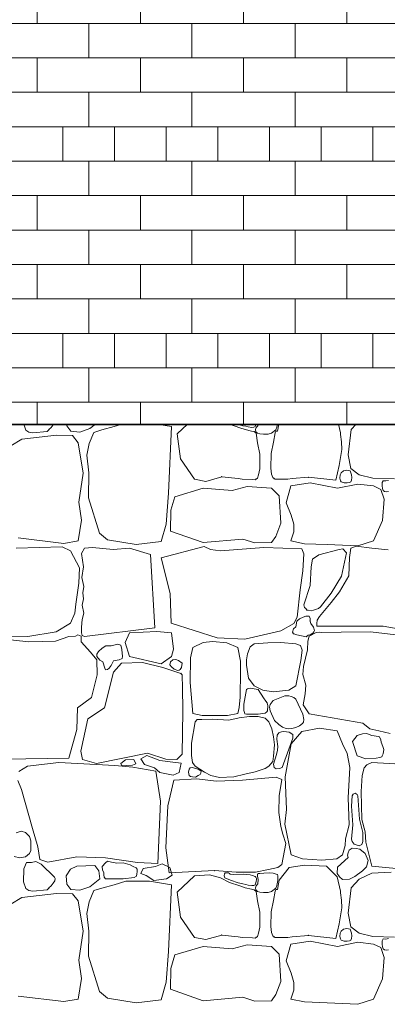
# Model space of a CAD drawing. Header units: millimetres. Extents: x 67877 to 166263, y -957 to 33454.
# Tile 21 of 98: x 75494 to 76210, y 2632 to 4547. Entities that reach past the tile are written whole.
import ezdxf

# ---------------------------------------------------------------- set-up
doc = ezdxf.new("R2010")
doc.units = ezdxf.units.MM
doc.linetypes.add('Wipeout_Contour', pattern=[1000, 0, -1000])
for name, color, linetype, lineweight in [('0_Nr_pióra__102', 9, 'Continuous', 5), ('0_Nr_pióra__2', 8, 'Continuous', 5), ('_elementy3d_Nr_pióra__102', 9, 'Continuous', 5), ('_elementy3d_Nr_pióra__2', 8, 'Continuous', 5)]:
    doc.layers.add(name, color=color, linetype=linetype, lineweight=lineweight)
doc.layers.add('_elementy3d', color=7, linetype='Continuous')

# ---------------------------------------------------------------- blocks, each defined once
blk = doc.blocks.new('*X24', base_point=(739731.4, 4226.7))
at = {"layer": '_elementy3d_Nr_pióra__102', "linetype": 'Continuous'}
for p, q in [((763764, 898), (763768.2, 886.3)), ((763768.2, 886.3), (763773.9, 882.1)), ((763773.9, 882.1), (763781.7, 880.8)), ((763781.7, 880.8), (763809.5, 883.4)), ((763809.5, 883.4), (763813.3, 887.6)), ((763813.2, 887.4), (763817.4, 891.2)), ((763817.4, 891.2), (763821.6, 896.7)), ((763821.6, 896.7), (763822.4, 898)), ((763847.7, 898), (763848.1, 894.4)), ((763848.1, 894.4), (763856, 884.2)), ((763856, 884.2), (763873.1, 882.5)), ((763873.1, 882.5), (763892.7, 889.2)), ((763900.6, 881.8), (763891.5, 860.3)), ((763892.7, 889.2), (763903.7, 898)), ((763916, 886.5), (763900.6, 881.8)), ((763940, 893.4), (763916, 886.5)), ((763955, 898), (763940, 893.4)), ((764051.4, 893.3), (764023.1, 898)), ((764045.8, 763.7), (764051.4, 893.3)), ((764082.7, 898), (764063, 879.2)), ((764164.4, 897.8), (764164, 898)), ((764184.4, 890.9), (764164.4, 897.8)), ((764179.2, 898), (764181.4, 897.2)), ((764181.4, 897.2), (764190.5, 894.8)), ((764195.4, 887.6), (764184.4, 890.9)), ((764190.5, 894.8), (764196.2, 893.8)), ((764207.2, 884.4), (764195.4, 887.6)), ((764196.2, 893.8), (764200.8, 892.3)), ((764200.8, 892.3), (764208.3, 891.6)), ((764212.3, 883.4), (764207.2, 884.4)), ((764208.3, 891.6), (764211.7, 891.9)), ((764211.7, 891.9), (764214.3, 893.2)), ((764216.3, 880.2), (764212.3, 883.4)), ((764214.3, 893.2), (764215.5, 894.8)), ((764216.8, 891.4), (764215.2, 887.4)), ((764215.2, 887.4), (764216, 883.2)), ((764215.5, 894.8), (764216.1, 897)), ((764216, 883.2), (764219.4, 880.2)), ((764216.1, 897), (764216.2, 898)), ((764219.6, 894.8), (764216.8, 891.4)), ((764219.9, 898), (764219.6, 894.8)), ((764246.2, 880.2), (764254.6, 886.7)), ((764250.1, 862.8), (764253.7, 881.1)), ((764253.7, 881.1), (764254.8, 884)), ((764254.6, 886.7), (764257, 891.7)), ((764254.8, 884), (764257.8, 884.3)), ((764257, 891.7), (764258, 898)), ((764257.8, 884.3), (764260.7, 898)), ((764377, 898), (764380.9, 881.1)), ((764380.9, 881.1), (764380.4, 877.4)), ((764401.6, 887.2), (764395.7, 837.9)), ((764411.1, 898), (764401.6, 887.2)), ((763760.4, 868.6), (763717.1, 842.4)), ((763827.8, 876.1), (763760.4, 868.6)), ((763858.8, 875.6), (763827.8, 876.1)), ((763870.1, 861.8), (763858.8, 875.6)), ((764063, 879.2), (764068.9, 830.1)), ((764219.4, 861.8), (764216.3, 880.2)), ((764219.4, 880.2), (764223.8, 878.9)), ((764223.8, 878.9), (764230.8, 878.2)), ((764230.8, 878.2), (764240.1, 878.3)), ((764240.1, 878.3), (764246.2, 880.2)), ((764245.6, 840.8), (764250.1, 862.8)), ((764380.4, 877.4), (764382.8, 863.3)), ((764382.8, 863.3), (764383, 848.4)), ((763879.8, 802.7), (763870.1, 861.8)), ((763891.5, 860.3), (763887, 837.7)), ((764223.4, 839.7), (764219.4, 861.8)), ((764383, 848.4), (764378.4, 817.5)), ((763887, 837.7), (763890.9, 802.9)), ((764068.9, 830.1), (764096.3, 790.9)), ((764223.4, 810.8), (764223.4, 839.7)), ((764244.8, 812), (764245.6, 840.8)), ((764395.7, 837.9), (764400.9, 811.4)), ((764221.3, 799.2), (764223.4, 810.8)), ((764246.5, 800.3), (764244.8, 812)), ((764378.4, 817.5), (764371.3, 788.6)), ((764386.2, 806.8), (764382.3, 803.2)), ((764392.9, 808.3), (764386.2, 806.8)), ((764399.5, 806.8), (764392.9, 808.3)), ((764400.9, 803.2), (764399.5, 806.8)), ((764400.9, 811.4), (764416.7, 799.3)), ((763871.1, 746.3), (763879.8, 802.7)), ((763890.9, 802.9), (763890, 754.4)), ((764096.3, 790.9), (764118.5, 786.6)), ((764118.5, 786.6), (764149.4, 795.5)), ((764149.4, 795.5), (764181.3, 791.9)), ((764181.3, 791.9), (764189.3, 790.5)), ((764189.3, 790.5), (764209.2, 790.1)), ((764209.2, 790.1), (764214.3, 789.5)), ((764214.3, 789.5), (764216.3, 790.9)), ((764216.3, 790.9), (764218.8, 792.9)), ((764218.8, 792.9), (764221.3, 799.2)), ((764248.8, 793.9), (764246.5, 800.3)), ((764251.3, 791.8), (764248.8, 793.9)), ((764253.3, 790.5), (764251.3, 791.8)), ((764258.4, 790.9), (764253.3, 790.5)), ((764278.3, 790.7), (764258.4, 790.9)), ((764286.3, 792), (764278.3, 790.7)), ((764318.3, 794.6), (764286.3, 792)), ((764371.3, 788.6), (764318.3, 794.6)), ((764380, 799.1), (764379.5, 792.8)), ((764379.5, 792.8), (764380.4, 787.9)), ((764382.3, 803.2), (764380, 799.1)), ((764380.4, 787.9), (764382.3, 785.7)), ((764382.3, 785.7), (764387.6, 783.8)), ((764397.9, 784.2), (764400.9, 785.7)), ((764402.4, 799.4), (764400.9, 803.2)), ((764400.9, 785.7), (764401.8, 789)), ((764401.8, 789), (764402.6, 794.1)), ((764402.6, 794.1), (764402.4, 799.4)), ((764416.7, 799.3), (764443.7, 792.8)), ((764443.7, 792.8), (764485.6, 791.6)), ((764463.8, 787.9), (764461.5, 784.4)), ((764469.2, 787.4), (764463.8, 787.9)), ((764474.2, 788.5), (764469.2, 787.4)), ((764113.5, 773.3), (764058, 756.7)), ((764169.5, 768.6), (764113.5, 773.3)), ((764199, 776.7), (764169.5, 768.6)), ((764246.6, 773.3), (764199, 776.7)), ((764261.4, 758.4), (764246.6, 773.3)), ((764274.8, 745), (764284, 777.7)), ((764284, 777.7), (764321.4, 783.7)), ((764321.4, 783.7), (764374.9, 773.3)), ((764374.9, 773.3), (764414.2, 781.4)), ((764387.6, 783.8), (764393.9, 783.8)), ((764393.9, 783.8), (764397.9, 784.2)), ((764414.2, 781.4), (764444.7, 777.7)), ((764444.7, 777.7), (764459.3, 771)), ((764459.3, 771), (764465.8, 752)), ((764461.5, 784.4), (764461.8, 777.8)), ((764461.8, 777.8), (764462.3, 772.5)), ((764462.3, 772.5), (764463.8, 768.8)), ((764463.8, 768.8), (764466.5, 766.9)), ((764466.5, 766.9), (764470.6, 766.1)), ((764470.6, 766.1), (764474.4, 766.6)), ((763890, 754.4), (763911.5, 685.8)), ((764041.1, 703.5), (764045.8, 763.7)), ((764058, 756.7), (764050.5, 730.2)), ((764264.6, 705.2), (764261.4, 758.4)), ((764465.8, 752), (764462.5, 710.4)), ((763876.3, 710.9), (763871.1, 746.3)), ((764050.5, 730.2), (764050, 689.9)), ((764284.7, 721), (764274.8, 745)), ((763870.1, 671), (763876.3, 710.9)), ((764289.9, 703.4), (764284.7, 721)), ((764462.5, 710.4), (764444.7, 671)), ((764031.7, 669.4), (764041.1, 703.5)), ((764050, 689.9), (764113.5, 667.8)), ((764254.5, 679.6), (764264.6, 705.2)), ((764290.1, 688.1), (764289.9, 703.4)), ((763753.2, 676.7), (763841.9, 666)), ((763841.9, 666), (763870.1, 671)), ((763911.5, 685.8), (763926.9, 673)), ((763926.9, 673), (763982.8, 663.5)), ((764113.5, 667.8), (764190.6, 674.4)), ((764190.6, 674.4), (764213.6, 667)), ((764246.6, 667.8), (764254.5, 679.6)), ((764284, 671), (764290.1, 688.1)), ((764310.5, 665.3), (764284, 671)), ((764444.7, 671), (764414.7, 661.1)), ((763838.7, 659.1), (763749, 656.9)), ((763855.3, 651.2), (763838.7, 659.1)), ((763882.3, 656.6), (763876.3, 646.1)), ((763897.9, 658.2), (763882.3, 656.6)), ((763938.3, 653.9), (763897.9, 658.2)), ((763970, 656.4), (763938.3, 653.9)), ((764010.5, 644.2), (763970, 656.4)), ((763982.8, 663.5), (764031.7, 669.4)), ((764031.4, 638), (764115.3, 659.8)), ((764115.3, 659.8), (764127.4, 654.1)), ((764127.4, 654.1), (764147.4, 651.2)), ((764147.4, 651.2), (764231.4, 657.8)), ((764213.6, 667), (764246.6, 667.8)), ((764231.4, 657.8), (764305.5, 655.6)), ((764305.5, 655.6), (764309.4, 645.7)), ((764354.8, 663.5), (764310.5, 665.3)), ((764378.1, 654.1), (764338.4, 643.4)), ((764414.7, 661.1), (764354.8, 663.5)), ((764385.5, 655.1), (764378.1, 654.1)), ((764392.5, 647.7), (764385.5, 655.1)), ((764400.9, 656.4), (764398.1, 638.3)), ((764411.3, 660.3), (764400.9, 656.4)), ((764441.5, 656.4), (764411.3, 660.3)), ((764473.2, 653.4), (764441.5, 656.4)), ((763872.4, 618.5), (763855.3, 651.2)), ((763876.3, 646.1), (763880.3, 620.1)), ((764019.1, 501.6), (764010.5, 644.2)), ((764049, 568.5), (764031.4, 638)), ((764309.4, 645.7), (764307.2, 612.3)), ((764326.1, 635.1), (764323.6, 620)), ((764338.4, 643.4), (764326.1, 635.1)), ((764382.8, 602.1), (764392.5, 647.7)), ((764398.1, 638.3), (764396.6, 603.1)), ((763871.6, 588.7), (763872.4, 618.5)), ((763880.3, 620.1), (763877, 599.5)), ((764323.6, 620), (764321.6, 584)), ((763877, 599.5), (763881, 582)), ((764307.2, 612.3), (764302.2, 575.6)), ((764362.7, 569.2), (764382.8, 602.1)), ((764396.6, 603.1), (764378.6, 571.4)), ((763865.2, 547.4), (763871.6, 588.7)), ((763881, 582), (763879.1, 569.9)), ((764302.2, 575.6), (764296.6, 522.6)), ((764321.6, 584), (764309.6, 546.6)), ((763880.2, 558), (763878, 545.6)), ((763879.1, 569.9), (763880.2, 558)), ((764051.3, 510.5), (764049, 568.5)), ((764341.7, 542.2), (764362.7, 569.2)), ((764378.6, 571.4), (764362.7, 550.6)), ((763863.2, 530), (763865.2, 547.4)), ((763878, 545.6), (763881.3, 530.4)), ((764309.6, 546.6), (764310.9, 541.3)), ((764310.9, 541.3), (764312.9, 539.2)), ((764312.9, 539.2), (764315.2, 536.2)), ((764328, 536), (764337.8, 539.4)), ((764337.8, 539.4), (764341.7, 542.2)), ((764362.7, 550.6), (764339.7, 523.9)), ((763855.3, 510.7), (763863.2, 530)), ((763877.9, 518), (763876.8, 502.9)), ((763881.3, 530.4), (763877.9, 518)), ((764296.6, 522.6), (764289.9, 510.2)), ((764300.7, 519.1), (764296, 514.7)), ((764307.8, 522.2), (764300.7, 519.1)), ((764313, 524.5), (764307.8, 522.2)), ((764319.6, 524.4), (764313, 524.5)), ((764315.2, 536.2), (764318, 535.7)), ((764318, 535.7), (764323.5, 534.6)), ((764321.7, 519.5), (764319.6, 524.4)), ((764321.4, 514.7), (764321.7, 519.5)), ((764323.5, 534.6), (764328, 536)), ((764339.7, 523.9), (764335.2, 516.3)), ((763827.5, 493.6), (763855.3, 510.7)), ((763876.8, 502.9), (763876.3, 492.2)), ((763882.3, 484.5), (764019.1, 501.6)), ((764140.3, 482.5), (764051.3, 510.5)), ((764289.9, 510.2), (764264.3, 496.1)), ((764288.9, 500), (764287.4, 493.4)), ((764293.6, 503.9), (764288.9, 500)), ((764296, 514.7), (764293.6, 503.9)), ((764323.1, 509.8), (764321.4, 514.7)), ((764328.3, 502.8), (764323.1, 509.8)), ((764329.8, 496.6), (764328.3, 502.8)), ((764334.7, 510), (764334.6, 505.2)), ((764334.6, 505.2), (764337.2, 504.8)), ((764335.2, 516.3), (764334.7, 510)), ((764337.2, 504.8), (764464, 505)), ((764464, 505), (764499.9, 498.1)), ((763773.8, 474.1), (763710.9, 481.3)), ((763720.1, 485.5), (763772.1, 485)), ((763772.1, 485), (763827.5, 493.6)), ((763852.1, 484.7), (763826.1, 475.8)), ((763865.1, 485.6), (763852.1, 484.7)), ((763869.6, 487.9), (763865.1, 485.6)), ((763875.9, 485.2), (763869.6, 487.9)), ((763875.6, 474.1), (763875.9, 485.2)), ((763876.3, 492.2), (763878, 486.6)), ((763878, 486.6), (763882.3, 484.5)), ((763970, 492.2), (763961.4, 473.2)), ((764023.3, 494.2), (763970, 492.2)), ((764051.7, 492.2), (764023.3, 494.2)), ((764055.7, 460), (764051.7, 492.2)), ((764194.5, 479.9), (764140.3, 482.5)), ((764264.3, 496.1), (764194.5, 479.9)), ((764287.4, 493.4), (764289.4, 490.2)), ((764289.4, 490.2), (764290.7, 489.8)), ((764290.7, 489.8), (764293.4, 488.5)), ((764293.4, 488.5), (764296, 488.2)), ((764296, 488.2), (764313.8, 484.2)), ((764313.8, 484.2), (764317.8, 487.1)), ((764319.9, 485.7), (764317, 475.8)), ((764317.8, 487.1), (764321.4, 488.2)), ((764333.5, 492.6), (764319.9, 485.7)), ((764321.4, 488.2), (764326.9, 491.2)), ((764326.9, 491.2), (764328.6, 493.7)), ((764328.6, 493.7), (764329.8, 496.6)), ((764340.4, 493), (764333.5, 492.6)), ((764343.6, 492.4), (764340.4, 493)), ((764382, 493.4), (764343.6, 492.4)), ((764439.3, 493.6), (764382, 493.4)), ((764510.6, 485.7), (764439.3, 493.6)), ((763826.1, 475.8), (763773.8, 474.1)), ((763893.9, 454.5), (763875.6, 474.1)), ((763916.5, 462.2), (763909.8, 455.5)), ((763923.8, 466.8), (763916.5, 462.2)), ((763928.4, 466.9), (763923.8, 466.8)), ((763934.1, 466.4), (763928.4, 466.9)), ((763947.5, 469.9), (763934.1, 466.4)), ((763953.1, 468), (763947.5, 469.9)), ((763955.3, 459.6), (763953.1, 468)), ((763961.4, 473.2), (763970, 446.2)), ((764051.7, 446.2), (764055.7, 460)), ((764093, 463.7), (764088.7, 443.5)), ((764113.4, 473.2), (764093, 463.7)), ((764131.6, 475.3), (764113.4, 473.2)), ((764159.4, 472.6), (764131.6, 475.3)), ((764180.8, 463.7), (764159.4, 472.6)), ((764186, 436.9), (764180.8, 463.7)), ((764205.1, 464.9), (764199.5, 451.3)), ((764212.5, 470.8), (764205.1, 464.9)), ((764239.5, 472.6), (764212.5, 470.8)), ((764264.7, 473.4), (764239.5, 472.6)), ((764294, 470.8), (764264.7, 473.4)), ((764302.7, 467.6), (764294, 470.8)), ((764305.8, 458.3), (764302.7, 467.6)), ((764317, 475.8), (764316.7, 458.6)), ((763906.3, 439.4), (763893.9, 454.5)), ((763909.8, 455.5), (763906.3, 450.4)), ((763906.3, 450.4), (763906.3, 446.2)), ((763906.3, 446.2), (763912.2, 438.6)), ((763949.7, 439.3), (763955.9, 441.9)), ((763956.2, 446), (763955.3, 459.6)), ((763955.9, 441.9), (763956.2, 446)), ((763970, 446.2), (764031.9, 431.5)), ((764031.9, 431.5), (764051.7, 446.2)), ((764088.7, 443.5), (764087.8, 395)), ((764199.5, 451.3), (764197.4, 439.3)), ((764303.4, 437.8), (764305.8, 458.3)), ((764316.7, 458.6), (764308.5, 426.5)), ((763907.3, 410.4), (763906.3, 439.4)), ((763912.2, 438.6), (763918.2, 435.6)), ((763918.2, 435.6), (763921.9, 423.3)), ((763921.9, 423.3), (763923.3, 420)), ((763927.2, 420.5), (763930.6, 423.2)), ((763930.6, 423.2), (763934.1, 428.2)), ((763934.1, 428.2), (763939.1, 437.5)), ((763954.4, 433), (763938.5, 415.1)), ((763939.1, 437.5), (763949.7, 439.3)), ((763995.5, 434.4), (763954.4, 433)), ((764035.1, 424.3), (763995.5, 434.4)), ((764061.9, 415.1), (764035.1, 424.3)), ((764048.6, 429.4), (764049.6, 435.3)), ((764051.7, 425.7), (764048.6, 429.4)), ((764049.6, 435.3), (764054, 439.3)), ((764057.2, 421), (764051.7, 425.7)), ((764054, 439.3), (764060, 440)), ((764060, 440), (764065.5, 438.1)), ((764065.5, 438.1), (764072.2, 433)), ((764071, 424.4), (764068.5, 420.7)), ((764072.2, 433), (764071, 424.4)), ((764185.8, 417.1), (764186, 436.9)), ((764197.4, 439.3), (764197.7, 429.1)), ((764197.7, 429.1), (764201.7, 403.9)), ((764294, 388.8), (764303.4, 437.8)), ((764308.5, 426.5), (764307.5, 410.9)), ((763896.2, 366.1), (763907.3, 410.4)), ((763938.5, 415.1), (763921.2, 346.3)), ((763923.3, 420), (763927.2, 420.5)), ((764063.9, 418.6), (764057.2, 421)), ((764069.9, 412.9), (764061.9, 415.1)), ((764066.9, 419), (764063.9, 418.6)), ((764068.5, 420.7), (764066.9, 419)), ((764072.4, 409.9), (764069.9, 412.9)), ((764072.5, 407.4), (764072.4, 409.9)), ((764072.8, 387.1), (764072.5, 407.4)), ((764185.1, 366.9), (764185.8, 417.1)), ((764201.7, 403.9), (764212.5, 388.8)), ((764307.5, 410.9), (764312.9, 389.9)), ((764073.7, 339.3), (764072.8, 387.1)), ((764087.8, 395), (764093, 334.8)), ((764204.7, 384.4), (764199.5, 382.9)), ((764220.3, 381.7), (764204.7, 384.4)), ((764212.5, 388.8), (764229.4, 380.2)), ((764279.9, 380.5), (764294, 388.8)), ((764312.9, 389.9), (764312.1, 373.5)), ((763868.7, 345.8), (763896.2, 366.1)), ((764183.6, 346.9), (764185.1, 366.9)), ((764197.7, 381.7), (764192.3, 353.3)), ((764199.5, 382.9), (764197.7, 381.7)), ((764230.9, 365.6), (764220.3, 381.7)), ((764229.4, 380.2), (764249.9, 377)), ((764235.5, 359.2), (764230.9, 365.6)), ((764272.3, 369.1), (764249.3, 360.6)), ((764249.9, 377), (764279.9, 380.5)), ((764279.9, 369.4), (764272.3, 369.1)), ((764284.7, 368.2), (764279.9, 369.4)), ((764289.7, 366), (764284.7, 368.2)), ((764293.9, 362.6), (764289.7, 366)), ((764312.1, 373.5), (764307.7, 352)), ((763867.7, 303.9), (763868.7, 345.8)), ((763921.2, 346.3), (763889, 324.7)), ((764180.8, 334.8), (764183.6, 346.9)), ((764192.3, 353.3), (764192.2, 341.1)), ((764238.2, 356), (764235.5, 359.2)), ((764239.1, 350), (764238.2, 356)), ((764238.4, 340.2), (764239.1, 350)), ((764244, 352.5), (764242.7, 347.1)), ((764242.7, 347.1), (764243.7, 340.4)), ((764249.3, 360.6), (764244, 352.5)), ((764307.4, 334), (764293.9, 362.6)), ((764307.7, 352), (764319.9, 334.1)), ((764072.3, 255.9), (764073.7, 339.3)), ((764093, 334.8), (764111.3, 330.8)), ((764111.3, 330.8), (764136.7, 331.1)), ((764136.7, 331.1), (764160.9, 331.2)), ((764160.9, 331.2), (764180.8, 334.8)), ((764183.2, 326.4), (764163.2, 321.9)), ((764203.5, 329.2), (764183.2, 326.4)), ((764192.2, 341.1), (764193.7, 336.9)), ((764193.7, 336.9), (764194.7, 334.5)), ((764194.7, 334.5), (764197.7, 334)), ((764197.7, 334), (764220.3, 334)), ((764220.6, 328.9), (764203.5, 329.2)), ((764220.3, 334), (764229.6, 334.8)), ((764233.8, 325.9), (764220.6, 328.9)), ((764229.6, 334.8), (764233.9, 335.9)), ((764240.9, 319.1), (764233.8, 325.9)), ((764233.9, 335.9), (764237.2, 338.2)), ((764237.2, 338.2), (764238.4, 340.2)), ((764243.7, 340.4), (764252, 321.3)), ((764309.1, 323.1), (764307.4, 334)), ((764319.9, 334.1), (764423.9, 316.4)), ((763889, 324.7), (763874.9, 261.6)), ((764097.8, 319.1), (764090.5, 277.3)), ((764101.5, 323.3), (764097.8, 319.1)), ((764110.5, 323.6), (764101.5, 323.3)), ((764131.4, 323.9), (764110.5, 323.6)), ((764163.2, 321.9), (764131.4, 323.9)), ((764246.8, 305.5), (764240.9, 319.1)), ((764252, 321.3), (764260.8, 313.6)), ((764260.8, 313.6), (764267.7, 308.2)), ((764267.7, 308.2), (764274.6, 305.7)), ((764286, 306), (764293.6, 307.8)), ((764293.6, 307.8), (764300.7, 310.9)), ((764300.7, 310.9), (764306.7, 315.8)), ((764339.9, 306.6), (764305.3, 300.2)), ((764306.7, 315.8), (764308.5, 318.4)), ((764308.5, 318.4), (764309.1, 323.1)), ((764374.1, 301.2), (764339.9, 306.6)), ((764423.9, 316.4), (764437.6, 305.5)), ((763852.1, 248.4), (763867.7, 303.9)), ((764250.2, 289.5), (764246.8, 305.5)), ((764252.1, 274.3), (764250.2, 289.5)), ((764257.3, 292.8), (764256.6, 285.1)), ((764260.4, 297.1), (764257.3, 292.8)), ((764265.7, 299.2), (764260.4, 297.1)), ((764270.4, 299.8), (764265.7, 299.2)), ((764281, 298.7), (764270.4, 299.8)), ((764274.6, 305.7), (764278.8, 305.4)), ((764278.8, 305.4), (764286, 306)), ((764287.8, 294.2), (764281, 298.7)), ((764305.3, 300.2), (764284.7, 275.9)), ((764287.6, 287.2), (764288, 291.4)), ((764288, 291.4), (764287.8, 294.2)), ((764384.3, 275.9), (764374.1, 301.2)), ((764413.2, 292), (764404.1, 280.4)), ((764423.8, 295.7), (764413.2, 292)), ((764431.8, 296.2), (764423.8, 295.7)), ((764433.5, 295.5), (764431.8, 296.2)), ((764441.5, 292), (764433.5, 295.5)), ((764437.6, 305.5), (764455.4, 301.4)), ((764454.4, 290.5), (764441.5, 292)), ((764456.8, 289.3), (764454.4, 290.5)), ((764455.4, 301.4), (764477.5, 296.4)), ((764459.2, 283.8), (764456.8, 289.3)), ((764090.5, 277.3), (764090.8, 253.5)), ((764250.5, 252.1), (764252.1, 274.3)), ((764256.6, 285.1), (764258.9, 271.1)), ((764258.9, 271.1), (764257.8, 263.6)), ((764266.9, 230.1), (764287.6, 287.2)), ((764284.7, 275.9), (764273.1, 211.5)), ((764393.4, 257.4), (764384.3, 275.9)), ((764404.1, 280.4), (764413.2, 252.6)), ((764460.1, 279.1), (764459.2, 283.8)), ((764463.2, 271), (764460.1, 279.1)), ((764464.8, 265), (764463.2, 271)), ((763874.9, 261.6), (763878.6, 245.5)), ((763905.8, 238), (764004.9, 257.8)), ((764004, 253.1), (763991.9, 246.9)), ((764028.7, 243.7), (764004, 253.1)), ((764004.9, 257.8), (764040.6, 246)), ((764061.9, 245.5), (764072.3, 255.9)), ((764090.8, 253.5), (764092.8, 239.6)), ((764248.9, 241.6), (764250.5, 252.1)), ((764256.2, 255.1), (764250.1, 236.2)), ((764257.8, 263.6), (764256.2, 255.1)), ((764399.1, 230.1), (764393.4, 257.4)), ((764413.2, 252.6), (764430.1, 247)), ((764450.4, 248.2), (764457.5, 249.5)), ((764457.5, 249.5), (764461, 250.8)), ((764461, 250.8), (764462, 252.6)), ((764462, 252.6), (764463.5, 256.6)), ((764463.5, 256.6), (764464.8, 265)), ((763726, 246.5), (763852.1, 248.4)), ((763771.1, 232.3), (763754.5, 222.4)), ((763832.3, 239.5), (763771.1, 232.3)), ((763941.5, 234.1), (763832.3, 239.5)), ((763878.6, 245.5), (763905.8, 238)), ((763976.4, 230.9), (763941.5, 234.1)), ((763953.1, 237.8), (763962.2, 245.2)), ((763954.5, 234.6), (763953.1, 237.8)), ((763972.5, 233.1), (763954.5, 234.6)), ((763962.2, 245.2), (763978.1, 245.8)), ((763982.2, 236.9), (763972.5, 233.1)), ((764021.2, 223), (763976.4, 230.9)), ((763978.1, 245.8), (763982.2, 236.9)), ((763991.9, 246.9), (763999, 235.7)), ((763999, 235.7), (764018.7, 229.3)), ((764054, 240.2), (764028.7, 243.7)), ((764040.6, 246), (764061.9, 245.5)), ((764070.5, 238.4), (764054, 240.2)), ((764066.7, 220.4), (764070.5, 238.4)), ((764092, 230.2), (764087.9, 229.6)), ((764103.7, 226.5), (764092, 230.2)), ((764092.8, 239.6), (764097.8, 232.6)), ((764097.8, 232.6), (764116.1, 221.1)), ((764234.3, 227.9), (764240.9, 232.6)), ((764240.9, 232.6), (764248.9, 241.6)), ((764250.1, 236.2), (764251.5, 229.9)), ((764251.5, 229.9), (764255.7, 227.6)), ((764261.9, 227.9), (764266.9, 230.1)), ((764395.4, 170.9), (764399.1, 230.1)), ((764432.1, 235.1), (764426.9, 229.1)), ((764430.1, 247), (764450.4, 248.2)), ((764442, 239.5), (764432.1, 235.1)), ((764509.3, 235.8), (764442, 239.5)), ((764018.7, 229.3), (764029, 220.4)), ((764030.1, 164.7), (764021.2, 223)), ((764029, 220.4), (764054.9, 215.1)), ((764054.9, 215.1), (764066.7, 220.4)), ((764086.2, 226.5), (764084.6, 221)), ((764084.6, 221), (764086.2, 214.4)), ((764087.9, 229.6), (764086.2, 226.5)), ((764086.2, 214.4), (764088.7, 212.6)), ((764088.7, 212.6), (764092.7, 211.7)), ((764092.7, 211.7), (764098.6, 211.4)), ((764098.6, 211.4), (764103.7, 214.4)), ((764109.3, 222.9), (764103.7, 226.5)), ((764103.7, 214.4), (764107.4, 216.5)), ((764107.4, 216.5), (764109, 219.2)), ((764109, 219.2), (764109.3, 222.9)), ((764116.1, 221.1), (764128.4, 214.4)), ((764128.4, 214.4), (764145.4, 210.4)), ((764145.4, 210.4), (764173.3, 212)), ((764173.3, 212), (764194.3, 217.1)), ((764255.3, 211), (764190.1, 205.4)), ((764194.3, 217.1), (764214.8, 221.6)), ((764214.8, 221.6), (764234.3, 227.9)), ((764266.2, 206.9), (764255.3, 211)), ((764255.7, 227.6), (764261.9, 227.9)), ((764273.1, 211.5), (764275.5, 148.4)), ((764422.7, 214.3), (764420.9, 183)), ((764426.9, 229.1), (764422.7, 214.3)), ((763752.7, 204.8), (763759.8, 187.3)), ((764056.5, 205.1), (764044.8, 155.4)), ((764101.3, 207.9), (764056.5, 205.1)), ((764138.6, 203.7), (764101.3, 207.9)), ((764190.1, 205.4), (764138.6, 203.7)), ((764261.2, 174.8), (764266.2, 206.9)), ((763759.8, 187.3), (763781.2, 111.5)), ((764260.7, 142.3), (764261.2, 174.8)), ((764403.6, 174.8), (764401.8, 154.7)), ((764405.5, 178.4), (764403.6, 174.8)), ((764409.4, 179.8), (764405.5, 178.4)), ((764413.2, 177.3), (764409.4, 179.8)), ((764414.2, 174.8), (764413.2, 177.3)), ((764417.4, 129.5), (764414.2, 174.8)), ((764420.9, 183), (764422.2, 128.8)), ((764025.4, 43.1), (764030.1, 164.7)), ((764044.8, 155.4), (764040.9, 74)), ((764397.4, 118.4), (764395.4, 170.9)), ((764401.8, 154.7), (764404.5, 118.2)), ((764264.5, 115.2), (764260.7, 142.3)), ((764275.5, 148.4), (764272.1, 119.9)), ((764268.7, 100), (764264.5, 115.2)), ((764272.1, 119.9), (764284.7, 60)), ((764390.7, 91.4), (764397.4, 118.4)), ((764404.5, 118.2), (764402.3, 90.6)), ((764424.2, 103.4), (764417.4, 129.5)), ((764422.2, 128.8), (764428.8, 105)), ((763759.2, 105.9), (763749, 103)), ((763767.5, 103.4), (763759.2, 105.9)), ((763775.5, 95.8), (763767.5, 103.4)), ((763777.8, 87.2), (763775.5, 95.8)), ((763781.2, 111.5), (763791.6, 75.8)), ((764274, 82), (764268.7, 100)), ((764424, 86), (764424.2, 103.4)), ((764428.8, 105), (764430.1, 84.5)), ((763778, 77.8), (763777.8, 87.2)), ((763778.1, 68.8), (763778, 77.8)), ((764266.2, 41.6), (764274, 82)), ((764384.3, 60), (764389.5, 78.5)), ((764389.5, 78.5), (764390.7, 91.4)), ((764402.3, 90.6), (764403.6, 86)), ((764403.6, 86), (764407.3, 80.8)), ((764407.3, 80.8), (764417.2, 77.7)), ((764417.2, 77.7), (764422.3, 80.4)), ((764422.3, 80.4), (764424, 86)), ((764430.1, 84.5), (764442, 38.2)), ((763767.3, 56.4), (763775.5, 62.7)), ((763775.5, 62.7), (763778.1, 68.8)), ((763791.6, 75.8), (763795.1, 51.3)), ((764040.9, 74), (764046.9, 24.9)), ((764284.7, 60), (764307, 52.3)), ((764373.4, 52.3), (764384.3, 60)), ((764395.7, 63.9), (764394.4, 59.7)), ((764394.4, 59.7), (764395.7, 54.7)), ((764397.6, 69.3), (764395.7, 63.9)), ((764403.6, 73.2), (764397.6, 69.3)), ((764411, 72.3), (764403.6, 73.2)), ((764418, 71.2), (764411, 72.3)), ((764429, 62.9), (764418, 71.2)), ((764434.4, 48.9), (764429, 62.9)), ((763745.5, 57), (763756.6, 54.3)), ((763756.6, 54.3), (763767.3, 56.4)), ((763769.6, 45.4), (763764, 33)), ((763779.3, 45), (763769.6, 45.4)), ((763787.9, 47.2), (763779.3, 45)), ((763798.3, 42.1), (763787.9, 47.2)), ((763795.1, 51.3), (763810.7, 46.1)), ((763824.1, 16.4), (763798.3, 42.1)), ((763810.7, 46.1), (763867.2, 56.5)), ((763867.2, 56.5), (763923.4, 54.5)), ((763902.3, 39.4), (763867.7, 37.9)), ((763910.5, 28.7), (763902.3, 39.4)), ((763923.4, 44.3), (763916.5, 37.2)), ((763923.4, 54.5), (763985.6, 45.1)), ((763926.9, 47.7), (763923.4, 44.3)), ((763934.8, 45.9), (763926.9, 47.7)), ((763945.5, 44.1), (763934.8, 45.9)), ((763957.6, 44.3), (763945.5, 44.1)), ((763971.3, 40.7), (763957.6, 44.3)), ((763977.2, 37.5), (763971.3, 40.7)), ((763985.6, 45.1), (764025.4, 43.1)), ((764020.8, 37.5), (764033.8, 42.9)), ((764033.8, 42.9), (764048.3, 35.6)), ((764258.7, 35.6), (764266.2, 41.6)), ((764280.5, 35.4), (764310.5, 40.1)), ((764307, 52.3), (764344.6, 50)), ((764310.5, 40.1), (764353.6, 38.2)), ((764344.6, 50), (764373.4, 52.3)), ((764395.7, 54.7), (764375, 36.3)), ((764431.6, 36.8), (764434.4, 48.9)), ((763764, 33), (763763.6, 7.4)), ((763854.8, 32.5), (763846.5, 19.1)), ((763867.7, 37.9), (763854.8, 32.5)), ((763911.9, 13.2), (763910.5, 28.7)), ((763916.5, 37.2), (763917.1, 30.1)), ((763917.1, 30.1), (763919.9, 25.9)), ((763919.9, 25.9), (763919.8, 21.5)), ((763919.8, 21.5), (763920.4, 16.5)), ((763982.8, 34.7), (763977.2, 37.5)), ((763984.9, 32.4), (763982.8, 34.7)), ((763983.3, 18.5), (763984.4, 23.3)), ((763984.4, 23.3), (763984.9, 27.3)), ((763984.9, 27.3), (763984.9, 32.4)), ((763991.9, 24.1), (763996.6, 33.8)), ((764002.4, 19.8), (763991.9, 24.1)), ((763996.6, 33.8), (764020.8, 37.5)), ((764017.6, 10.4), (764002.4, 19.8)), ((764053, 20.8), (764041.8, 13.3)), ((764046.9, 24.9), (764135.6, 29.4)), ((764048.3, 35.6), (764053, 20.8)), ((764096.3, 19.5), (764063, -12.2)), ((764125.4, 21.1), (764096.3, 19.5)), ((764147.2, 15.2), (764125.4, 21.1)), ((764135.6, 29.4), (764177.7, 26.3)), ((764154.6, 22.9), (764154, 19)), ((764156.4, 24.9), (764154.6, 22.9)), ((764160, 25.3), (764156.4, 24.9)), ((764162.5, 24.8), (764160, 25.3)), ((764164.5, 23.9), (764162.5, 24.8)), ((764165.6, 22.7), (764164.5, 23.9)), ((764172, 22.1), (764165.6, 22.7)), ((764191.9, 22.2), (764172, 22.1)), ((764177.7, 26.3), (764215.5, 26.3)), ((764204.7, 21), (764191.9, 22.2)), ((764209.7, 20.2), (764204.7, 21)), ((764214.3, 18), (764209.7, 20.2)), ((764215.5, 26.3), (764240.5, 31.3)), ((764219.4, 22.2), (764219.1, 18.5)), ((764221.2, 24), (764219.4, 22.2)), ((764223.4, 23.8), (764221.2, 24)), ((764231.4, 24.3), (764223.4, 23.8)), ((764242.6, 24.9), (764231.4, 24.3)), ((764240.5, 31.3), (764258.7, 35.6)), ((764249.9, 24.2), (764242.6, 24.9)), ((764255.3, 22.2), (764249.9, 24.2)), ((764257.8, 21.9), (764255.3, 22.2)), ((764259, 19.2), (764257.8, 21.9)), ((764258.6, 10.2), (764259, 19.2)), ((764261.6, 10.7), (764280.5, 35.4)), ((764353.6, 38.2), (764374.5, 17.1)), ((764375, 36.3), (764374.4, 24.1)), ((764374.4, 24.1), (764378.7, 17.5)), ((764408.9, 17.8), (764423.6, 29.1)), ((764442, 24.5), (764416.7, 12.9)), ((764423.6, 29.1), (764431.6, 36.8)), ((764442, 38.2), (764489.3, 33.2)), ((764479.6, 26.5), (764442, 24.5)), ((763763.6, 7.4), (763768.2, -5.1)), ((763817.4, -0.2), (763821.6, 5.3)), ((763821.6, 5.3), (763824.4, 9.5)), ((763825, 13.8), (763824.1, 16.4)), ((763824.4, 9.5), (763825, 13.8)), ((763846.5, 19.1), (763848.1, 3)), ((763848.1, 3), (763856, -7.2)), ((763892.7, -2.2), (763911.9, 13.2)), ((763940, 2), (763916, -4.9)), ((763920.4, 16.5), (763923.4, 13.1)), ((763923.4, 13.1), (763957.6, 13.1)), ((763962.8, 8.9), (763940, 2)), ((763957.6, 13.1), (763979.3, 15.8)), ((763985.8, 8.9), (763962.8, 8.9)), ((763979.3, 15.8), (763983.3, 18.5)), ((764008.8, 8.9), (763985.8, 8.9)), ((764051.4, 1.9), (764008.8, 8.9)), ((764041.8, 13.3), (764017.6, 10.4)), ((764045.8, -127.7), (764051.4, 1.9)), ((764164.4, 6.4), (764147.2, 15.2)), ((764154, 19), (764155.6, 15.2)), ((764155.6, 15.2), (764166.4, 10.7)), ((764184.4, -0.5), (764164.4, 6.4)), ((764166.4, 10.7), (764181.4, 5.8)), ((764181.4, 5.8), (764190.5, 3.4)), ((764190.5, 3.4), (764196.2, 2.4)), ((764196.2, 2.4), (764200.8, 0.9)), ((764200.8, 0.9), (764208.3, 0.2)), ((764208.3, 0.2), (764211.7, 0.5)), ((764211.7, 0.5), (764214.3, 1.8)), ((764216.1, 16.4), (764214.3, 18)), ((764214.3, 1.8), (764215.5, 3.4)), ((764215.5, 3.4), (764216.1, 5.6)), ((764217.2, 14.2), (764216.1, 16.4)), ((764216.1, 5.6), (764216.7, 9)), ((764216.7, 9), (764217, 11.6)), ((764219.6, 3.4), (764216.8, 0)), ((764217, 11.6), (764217.2, 14.2)), ((764219.1, 18.5), (764220.3, 12.4)), ((764220.3, 12.4), (764219.6, 3.4)), ((764254.6, -4.7), (764257, 0.3)), ((764257, 0.3), (764258.6, 10.2)), ((764257.8, -7.1), (764261.6, 10.7)), ((764374.5, 17.1), (764380.9, -10.3)), ((764378.7, 17.5), (764384.6, 11.8)), ((764384.6, 11.8), (764398.4, 12.9)), ((764398.4, 12.9), (764408.9, 17.8)), ((764416.7, 12.9), (764401.6, -4.2)), ((763827.8, -15.3), (763760.4, -22.8)), ((763768.2, -5.1), (763773.9, -9.3)), ((763773.9, -9.3), (763781.7, -10.6)), ((763781.7, -10.6), (763809.5, -8)), ((763809.5, -8), (763813.3, -3.8)), ((763813.2, -3.9), (763817.4, -0.2)), ((763858.8, -15.8), (763827.8, -15.3)), ((763856, -7.2), (763873.1, -8.9)), ((763870.1, -29.6), (763858.8, -15.8)), ((763873.1, -8.9), (763892.7, -2.2)), ((763900.6, -9.6), (763891.5, -31.1)), ((763916, -4.9), (763900.6, -9.6)), ((764063, -12.2), (764068.9, -61.3)), ((764195.4, -3.8), (764184.4, -0.5)), ((764207.2, -7), (764195.4, -3.8)), ((764212.3, -8), (764207.2, -7)), ((764216.3, -11.2), (764212.3, -8)), ((764216.8, 0), (764215.2, -4)), ((764215.2, -4), (764216, -8.2)), ((764216, -8.2), (764219.4, -11.2)), ((764219.4, -29.6), (764216.3, -11.2)), ((764219.4, -11.2), (764223.8, -12.5)), ((764223.8, -12.5), (764230.8, -13.2)), ((764230.8, -13.2), (764240.1, -13.1)), ((764240.1, -13.1), (764246.2, -11.2)), ((764246.2, -11.2), (764254.6, -4.7)), ((764250.1, -28.6), (764253.7, -10.3)), ((764253.7, -10.3), (764254.8, -7.4)), ((764254.8, -7.4), (764257.8, -7.1)), ((764380.9, -10.3), (764380.4, -14)), ((764380.4, -14), (764382.8, -28.1)), ((764401.6, -4.2), (764395.7, -53.5)), ((763760.4, -22.8), (763717.1, -49)), ((763879.8, -88.7), (763870.1, -29.6)), ((763891.5, -31.1), (763887, -53.7)), ((764223.4, -51.7), (764219.4, -29.6)), ((764245.6, -50.6), (764250.1, -28.6)), ((764382.8, -28.1), (764383, -43)), ((763887, -53.7), (763890.9, -88.5)), ((764223.4, -80.6), (764223.4, -51.7)), ((764244.8, -79.4), (764245.6, -50.6)), ((764383, -43), (764378.4, -73.9)), ((764395.7, -53.5), (764400.9, -80)), ((764068.9, -61.3), (764096.3, -100.5)), ((764378.4, -73.9), (764371.3, -102.8)), ((763871.1, -145.1), (763879.8, -88.7)), ((763890.9, -88.5), (763890, -137)), ((764218.8, -98.5), (764221.3, -92.2)), ((764221.3, -92.2), (764223.4, -80.6)), ((764246.5, -91.1), (764244.8, -79.4)), ((764248.8, -97.5), (764246.5, -91.1)), ((764380, -92.3), (764379.5, -98.6)), ((764382.3, -88.2), (764380, -92.3)), ((764386.2, -84.6), (764382.3, -88.2)), ((764392.9, -83.1), (764386.2, -84.6)), ((764399.5, -84.6), (764392.9, -83.1)), ((764400.9, -88.2), (764399.5, -84.6)), ((764400.9, -80), (764416.7, -92.1)), ((764402.4, -92), (764400.9, -88.2)), ((764402.6, -97.3), (764402.4, -92)), ((764416.7, -92.1), (764443.7, -98.6)), ((764096.3, -100.5), (764118.5, -104.8)), ((764118.5, -104.8), (764149.4, -95.9)), ((764149.4, -95.9), (764181.3, -99.5)), ((764199, -114.7), (764169.5, -122.8)), ((764181.3, -99.5), (764189.3, -100.9)), ((764189.3, -100.9), (764209.2, -101.3)), ((764246.6, -118.1), (764199, -114.7)), ((764209.2, -101.3), (764214.3, -101.9)), ((764214.3, -101.9), (764216.3, -100.5)), ((764216.3, -100.5), (764218.8, -98.5)), ((764251.3, -99.6), (764248.8, -97.5)), ((764253.3, -100.9), (764251.3, -99.6)), ((764258.4, -100.5), (764253.3, -100.9)), ((764278.3, -100.7), (764258.4, -100.5)), ((764274.8, -146.4), (764284, -113.7)), ((764286.3, -99.4), (764278.3, -100.7)), ((764284, -113.7), (764321.4, -107.7)), ((764318.3, -96.8), (764286.3, -99.4)), ((764371.3, -102.8), (764318.3, -96.8)), ((764321.4, -107.7), (764374.9, -118.1)), ((764374.9, -118.1), (764414.2, -110)), ((764379.5, -98.6), (764380.4, -103.5)), ((764380.4, -103.5), (764382.3, -105.7)), ((764382.3, -105.7), (764387.6, -107.6)), ((764387.6, -107.6), (764393.9, -107.6)), ((764393.9, -107.6), (764397.9, -107.2)), ((764397.9, -107.2), (764400.9, -105.7)), ((764400.9, -105.7), (764401.8, -102.4)), ((764401.8, -102.4), (764402.6, -97.3)), ((764414.2, -110), (764444.7, -113.7)), ((764443.7, -98.6), (764485.6, -99.8)), ((764444.7, -113.7), (764459.3, -120.4)), ((764463.8, -103.5), (764461.5, -107)), ((764461.5, -107), (764461.8, -113.6)), ((764461.8, -113.6), (764462.3, -118.9)), ((764469.2, -104), (764463.8, -103.5)), ((764474.2, -102.9), (764469.2, -104)), ((764041.1, -187.9), (764045.8, -127.7)), ((764113.5, -118.1), (764058, -134.7)), ((764169.5, -122.8), (764113.5, -118.1)), ((764261.4, -133), (764246.6, -118.1)), ((764264.6, -186.2), (764261.4, -133)), ((764459.3, -120.4), (764465.8, -139.4)), ((764462.3, -118.9), (764463.8, -122.6)), ((764463.8, -122.6), (764466.5, -124.5)), ((764466.5, -124.5), (764470.6, -125.3)), ((764470.6, -125.3), (764474.4, -124.8)), ((763876.3, -180.5), (763871.1, -145.1)), ((763890, -137), (763911.5, -205.6)), ((764058, -134.7), (764050.5, -161.2)), ((764284.7, -170.4), (764274.8, -146.4)), ((764465.8, -139.4), (764462.5, -181)), ((764050.5, -161.2), (764050, -201.5)), ((764289.9, -188), (764284.7, -170.4)), ((763870.1, -220.4), (763876.3, -180.5)), ((764031.7, -222), (764041.1, -187.9)), ((764254.5, -211.8), (764264.6, -186.2)), ((764290.1, -203.3), (764289.9, -188)), ((764462.5, -181), (764444.7, -220.4)), ((763911.5, -205.6), (763926.9, -218.4)), ((764050, -201.5), (764113.5, -223.6)), ((764284, -220.4), (764290.1, -203.3)), ((763753.2, -214.7), (763841.9, -225.4)), ((763841.9, -225.4), (763870.1, -220.4)), ((763926.9, -218.4), (763982.8, -227.8)), ((763982.8, -227.8), (764031.7, -222)), ((764113.5, -223.6), (764190.6, -217)), ((764190.6, -217), (764213.6, -224.4)), ((764213.6, -224.4), (764246.6, -223.6)), ((764246.6, -223.6), (764254.5, -211.8)), ((764310.5, -226.1), (764284, -220.4)), ((764354.8, -227.8), (764310.5, -226.1)), ((764414.7, -230.3), (764354.8, -227.8)), ((764444.7, -220.4), (764414.7, -230.3))]:
    blk.add_line(p, q, dxfattribs=at)
for p in [(764149.4, 795.5), (764216.3, 790.9), (764216.3, 790.9), (764251.3, 791.8), (764251.3, 791.8), (764318.3, 794.6), (764321.4, 514.7), (764069.9, 412.9), (764135.6, 29.4), (764149.4, -95.9), (764216.3, -100.5), (764216.3, -100.5), (764251.3, -99.6), (764251.3, -99.6), (764318.3, -96.8)]:
    blk.add_point(p, dxfattribs=at)
blk = doc.blocks.new('Wypełnienie_1_4', base_point=(739731.4, 4226.7))
at = {"linetype": 'Wipeout_Contour', "ltscale": 9150146.435801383}
blk.add_wipeout([(758167.3, -352), (758167.3, -1152), (758988.1, -1166.2), (762468.4, -1273.4), (765892.2, -1314), (765892.2, 1498), (764522.2, 1498), (764522.2, 898), (763422.3, 898), (763422.3, 208.1), (762337.2, 208.1), (762337.2, -352)], dxfattribs=at).dxf.layer = '_elementy3d'
at = {"layer": '_elementy3d_Nr_pióra__2', "linetype": 'Continuous', "flags": 128}
blk.add_lwpolyline([(758167.3, -352), (758167.3, -1152), (758988.1, -1166.2), (762468.4, -1273.4), (765892.2, -1314), (765892.2, 1498), (764522.2, 1498), (764522.2, 898), (763422.3, 898), (763422.3, 208.1), (762337.2, 208.1), (762337.2, -352)], close=True, dxfattribs=at)
at = {"layer": '_elementy3d_Nr_pióra__102', "linetype": 'Continuous'}
blk.add_blockref('*X24', (739731.4, 4226.7), dxfattribs=at)

msp = doc.modelspace()

# ---------------------------------------------------------------- block references
at = {"layer": '_elementy3d_Nr_pióra__102', "linetype": 'Continuous'}
msp.add_blockref('Wypełnienie_1_4', (51469.328, 7089.581), dxfattribs=at)

# ---------------------------------------------------------------- next in the draw order: hatches: boundary and pattern name
at = {"layer": '0_Nr_pióra__102', "linetype": 'Continuous'}
h = msp.add_hatch(dxfattribs=at)
h.set_pattern_fill('Cegła___wiązanie_pospoli_00', color=256, style=0, pattern_type=2)
h.set_pattern_definition([(0, (75829.41, 4071.236), (0, 67), []), (90, (75829.4, 4071.24), (-201, 0), [67, -67]), (90, (75929.9, 4138.24), (-201, 0), [67, -201, 67, -67]), (90, (75879.66, 4272.24), (-100.5, 0), [67, -335])])
h.paths.add_polyline_path([(74019.7, 3873.392), (74285.619, 3681.97), (74285.619, 3069.742), (74305.675, 3069.742), (74305.675, 3667.93), (75160.23, 3069.742), (75160.23, 3759.581), (76260.195, 3759.581), (76260.195, 4359.581), (77630.187, 4359.581), (77630.126, 4823.519), (77570.455, 4823.519), (77570.455, 5072.73), (76320.455, 5072.73), (76320.455, 4838.956), (76259.02, 4838.956), (76259.31, 4876.258), (76229.001, 4875.969), (76229.001, 5072.73), (75926.805, 5072.73), (75926.572, 4879.504), (75896.496, 4879.216), (75896.496, 4911.392), (75590.457, 4911.392), (75590.457, 4738.392), (75290.457, 4738.392), (75290.457, 4565.392), (74990.457, 4565.392), (74990.457, 4392.392), (74690.457, 4392.392), (74690.457, 4219.392), (74617.711, 4219.392), (74617.711, 4039.962), (74587.711, 4039.962), (74587.689, 4219.392), (74562.326, 4219.392), (74562.339, 4039.962), (74532.306, 4039.962), (74532.306, 4219.392), (74390.457, 4219.392), (74390.457, 4046.392), (74090.457, 4046.392), (74090.457, 3873.392)])

# ---------------------------------------------------------------- next in the draw order: linework, layer by layer
at = {"layer": '0_Nr_pióra__2', "linetype": 'Continuous', "flags": 128}
msp.add_lwpolyline([(75160.23, 3759.581), (76260.195, 3759.581), (76260.195, 4359.581), (77630.187, 4359.581), (77630.126, 4823.519)], dxfattribs=at)

# ---------------------------------------------------------------- next in the draw order: wipeouts: each hides what was drawn before it
at = {"linetype": 'Wipeout_Contour', "ltscale": 3054087.316581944}
msp.add_wipeout([(74617.97, 4392.934), (74617.97, 4369.986), (75896.812, 5089.448), (75896.812, 5112.396)], dxfattribs=at)

# ---------------------------------------------------------------- next in the draw order: wipeouts: each hides what was drawn before it
at = {"linetype": 'Wipeout_Contour', "ltscale": 2291205.373690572}
msp.add_wipeout([(74617.97, 4392.934), (75896.814, 5112.396), (75896.802, 5112.394)], dxfattribs=at)

doc.saveas('drawing.dxf')
